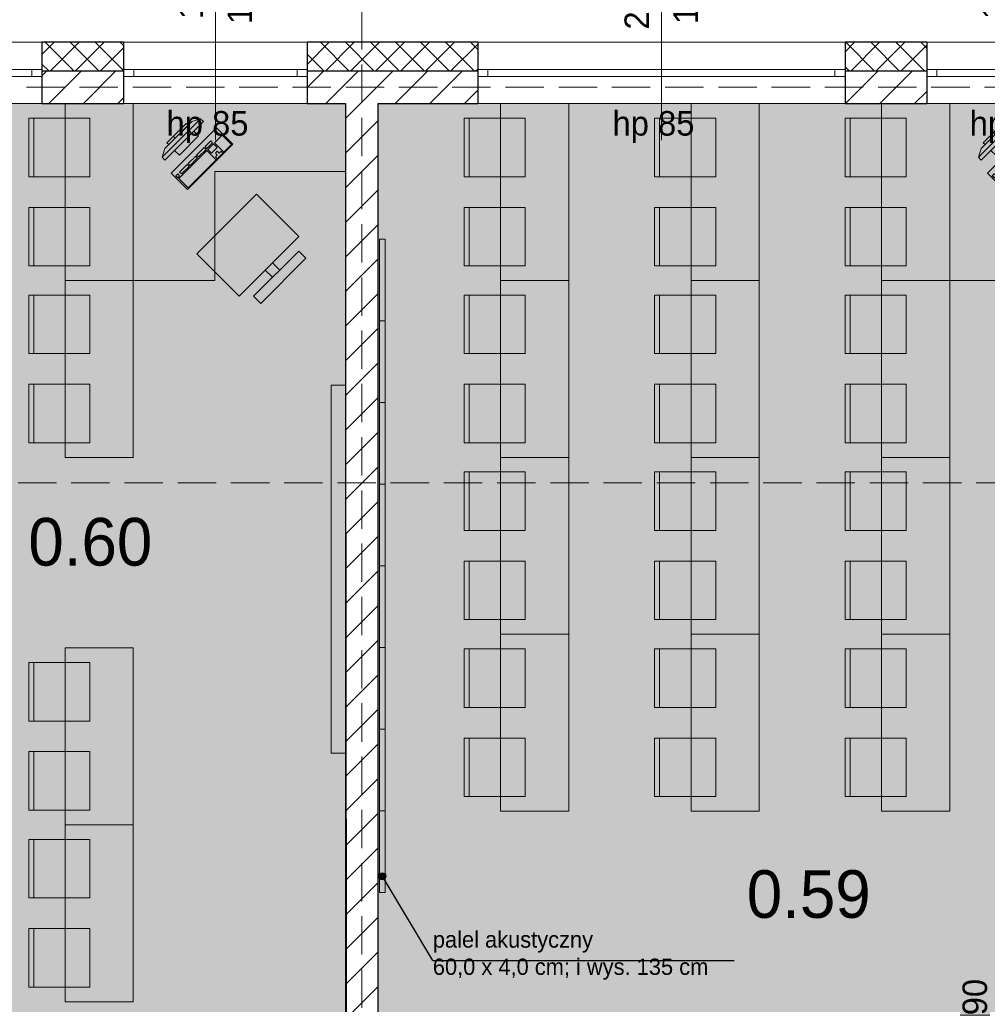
# Model space of a CAD drawing. Header units: millimetres. Extents: x -40063 to 512011, y 350190 to 687060.
# Tile 51 of 256: x 182098 to 189209, y 423146 to 430381. Entities that reach past the tile are written whole.
import ezdxf
from ezdxf.enums import TextEntityAlignment as Align

# ---------------------------------------------------------------- set-up
doc = ezdxf.new("R2010")
doc.units = ezdxf.units.MM
doc.linetypes.add('Krawędzie ukryte', pattern=[391.222223, 282.222223, -109])
doc.layers.get('0').update_dxf_attribs({"color": 8})
for name, color, linetype in [('2D - Ogólne', 8, 'Continuous'), ('Elementy Modelu - Strefy', 8, 'Continuous'), ('Konstrukcja - Ściany zew', 8, 'Continuous'), ('Opisy - Teksty', 8, 'Continuous'), ('Wnętrze - Umeblowanie', 8, 'Continuous')]:
    doc.layers.add(name, color=color, linetype=linetype)
doc.styles.add('GENERATED_STYLE_2', font='txt')
doc.styles.get("Standard").update_dxf_attribs({"font": 'arial.ttf'})
pattern_1 = [(45, (2007650.3, -1666877.53), (-127.279217, 127.279217), [])]
pattern_2 = [(45, (2007650.3, -1666877.53), (-91.923878, 91.923878), []), (135, (2007650.3, -1666877.53), (91.923878, 91.923878), [])]

# ---------------------------------------------------------------- blocks, each defined once
blk = doc.blocks.new('sala (25 osoby)_0.60_108', base_point=(4457443.7, -2136504.5))
at = {"layer": 'Elementy Modelu - Strefy', "linetype": 'Continuous', "lineweight": 0}
blk.add_hatch(color=255, dxfattribs=at).paths.add_polyline_path([(4453196, -2133524.3), (4453196, -2135724.3), (4453486, -2135724.3), (4453486, -2135964.3), (4453196, -2135964.3), (4453196, -2138164.3), (4453486, -2138164.3), (4453486, -2138404.3), (4453196, -2138404.3), (4453196, -2141359.1), (4453486, -2141359.1), (4453486, -2141699.1), (4459255.7, -2141699.1), (4459246, -2133284.3), (4453486, -2133284.3), (4453486, -2133524.3)])
at = {"linetype": 'Continuous', "lineweight": 0, "flags": 1}
for tag in ['ROOM_NAME', 'ROOM_NUMBER', 'ROOM_AREA', 'ROOM_PERIM', 'ROOM_WALLS_SURF', 'ROOM_DOORS_SURF', 'ROOM_WINDS_SURF', 'ROOM_BASELEV', 'ROOM_HEIGHT', 'ROOM_NET_AREA', 'ROOM_REDUCED_AREA', 'ROOM_CALC_AREA', 'ROOM_VOLUME']:
    blk.add_attdef(tag, text='', height=200, dxfattribs=at).set_placement((4457443.7, -2136561.7), align=Align.BOTTOM_LEFT)
at = {"layer": 'Elementy Modelu - Strefy', "color": 1, "lineweight": 13, "insert": (4456915, -2136329.5), "char_height": 350, "attachment_point": 1, "style": 'GENERATED_STYLE_2'}
blk.add_mtext('{0.60}', dxfattribs=at)
blk = doc.blocks.new('sala (23 osoby)_0.59_109', base_point=(4462700.3, -2139093.1))
at = {"layer": 'Elementy Modelu - Strefy', "linetype": 'Continuous', "lineweight": 0}
blk.add_hatch(color=255, dxfattribs=at).paths.add_polyline_path([(4459486, -2133284.3), (4459486, -2141699.1), (4463301.5, -2141699.1), (4463301.5, -2139984.3), (4465547.1, -2139984.3), (4465539.3, -2133284.3)])
at = {"linetype": 'Continuous', "lineweight": 0, "flags": 1}
for tag in ['ROOM_NAME', 'ROOM_NUMBER', 'ROOM_AREA', 'ROOM_PERIM', 'ROOM_WALLS_SURF', 'ROOM_DOORS_SURF', 'ROOM_WINDS_SURF', 'ROOM_BASELEV', 'ROOM_HEIGHT', 'ROOM_NET_AREA', 'ROOM_REDUCED_AREA', 'ROOM_CALC_AREA', 'ROOM_VOLUME']:
    blk.add_attdef(tag, text='', height=200, dxfattribs=at).set_placement((4462700.3, -2139150.3), align=Align.BOTTOM_LEFT)
at = {"layer": 'Elementy Modelu - Strefy', "color": 1, "lineweight": 13, "insert": (4462194.7, -2138918.1), "char_height": 350, "attachment_point": 1, "style": 'GENERATED_STYLE_2'}
blk.add_mtext('{0.59}', dxfattribs=at)
blk = doc.blocks.new('Stanowisko biurowe_ pojedyncze 16_4')
at = {"layer": 'Wnętrze - Umeblowanie', "color": 7, "linetype": 'Continuous', "lineweight": 13}
for p, q in [((0, 0), (-1300, 0)), ((-1300, 0), (-1300, -600)), ((0, -1559.6), (0, 0)), ((-393.9, -211.1), (-415.1, -232.3)), ((-111.1, -493.9), (-393.9, -211.1)), ((-393.9, -211.1), (-330.3, -232.3)), ((-510.6, -278.3), (-630.8, -398.5)), ((-178.3, -610.6), (-510.6, -278.3)), ((-415.1, -232.3), (-132.3, -515.1)), ((-330.3, -232.3), (-132.3, -430.3)), ((-287.9, -246.4), (-302, -260.6)), ((-302, -260.6), (-160.6, -402)), ((-146.4, -387.9), (-287.9, -246.4)), ((-551.9, -333.4), (-620.5, -402)), ((-344.2, -541.1), (-551.9, -333.4)), ((-531.3, -312.8), (-545, -326.5)), ((-545, -326.5), (-531.2, -340.4)), ((-517.5, -326.7), (-531.3, -312.8)), ((-531.2, -340.4), (-517.5, -326.7)), ((-503.6, -340.5), (-517.3, -354.2)), ((-517.3, -354.2), (-462, -409.6)), ((-448.2, -395.9), (-503.6, -340.5)), ((-344.4, -303), (-379.8, -338.4)), ((-379.8, -338.4), (-238.4, -479.8)), ((-203, -444.4), (-344.4, -303)), ((-254.9, -307.7), (-240.7, -293.6)), ((-207.7, -354.9), (-193.6, -340.7)), ((-630.8, -398.5), (-298.5, -730.8)), ((-620.5, -402), (-412.7, -609.7)), ((-462, -409.6), (-448.2, -395.9)), ((-441.3, -402.8), (-455, -416.6)), ((-455, -416.6), (-399.6, -471.9)), ((-385.9, -458.2), (-441.3, -402.8)), ((-160.6, -402), (-146.4, -387.9)), ((-111.1, -493.9), (-132.3, -430.3)), ((-1104.9, -466.1), (-1416, -777.2)), ((-666.5, -904.5), (-1104.9, -466.1)), ((-399.6, -471.9), (-385.9, -458.2)), ((-379, -465.2), (-392.7, -478.9)), ((-392.7, -478.9), (-337.3, -534.3)), ((-323.6, -520.5), (-379, -465.2)), ((-238.4, -479.8), (-203, -444.4)), ((-132.3, -515.1), (-111.1, -493.9)), ((-412.7, -609.7), (-344.2, -541.1)), ((-337.3, -548), (-364.7, -575.5)), ((-364.7, -575.5), (-323.1, -617)), ((-337.3, -534.3), (-323.6, -520.5)), ((-295.7, -589.6), (-337.3, -548)), ((-316.7, -527.5), (-330.4, -541.2)), ((-330.4, -541.2), (-288.9, -582.7)), ((-275.1, -569), (-316.7, -527.5)), ((-288.9, -582.7), (-275.1, -569)), ((-1300, -600), (-500, -600)), ((-500, -600), (-500, -1559.6)), ((-392.1, -602.9), (-405.8, -616.6)), ((-405.8, -616.6), (-364.3, -658.1)), ((-378.3, -616.7), (-392.1, -602.9)), ((-364.6, -603), (-378.3, -616.7)), ((-350.7, -616.9), (-364.6, -603)), ((-364.4, -630.6), (-350.7, -616.9)), ((-350.6, -644.4), (-364.4, -630.6)), ((-364.3, -658.1), (-350.6, -644.4)), ((-288.8, -596.5), (-357.4, -665.1)), ((-323.1, -617), (-295.7, -589.6)), ((-298.5, -730.8), (-178.3, -610.6)), ((-233.4, -651.9), (-288.8, -596.5)), ((-357.4, -665.1), (-302, -720.5)), ((-302, -720.5), (-233.4, -651.9)), ((-1416, -777.2), (-977.6, -1215.6)), ((-1416, -883.3), (-1469.1, -936.3)), ((-1469.1, -936.3), (-1136.7, -1268.7)), ((-1083.7, -1215.6), (-1416, -883.3)), ((-977.6, -1215.6), (-666.5, -904.5)), ((-1223.4, -969.9), (-1276.4, -1023)), ((-1170.3, -1023), (-1223.4, -969.9)), ((-1276.4, -1023), (-1223.4, -1076)), ((-1223.4, -1076), (-1170.3, -1023)), ((-1136.7, -1268.7), (-1083.7, -1215.6)), ((-500, -1559.6), (0, -1559.6))]:
    blk.add_line(p, q, dxfattribs=at)
blk = doc.blocks.new('Stanowisko biurowe_ pojedyncze 16_5')
at = {"layer": 'Wnętrze - Umeblowanie', "color": 7, "linetype": 'Continuous', "lineweight": 13}
for p, q in [((0, 0), (-1300, 0)), ((-1300, 0), (-1300, -600)), ((0, -1860.4), (0, 0)), ((-393.9, -211.1), (-415.1, -232.3)), ((-111.1, -493.9), (-393.9, -211.1)), ((-393.9, -211.1), (-330.3, -232.3)), ((-510.6, -278.3), (-630.8, -398.5)), ((-178.3, -610.6), (-510.6, -278.3)), ((-415.1, -232.3), (-132.3, -515.1)), ((-330.3, -232.3), (-132.3, -430.3)), ((-287.9, -246.4), (-302, -260.6)), ((-302, -260.6), (-160.6, -402)), ((-146.4, -387.9), (-287.9, -246.4)), ((-551.9, -333.4), (-620.5, -402)), ((-344.2, -541.1), (-551.9, -333.4)), ((-531.3, -312.8), (-545, -326.5)), ((-545, -326.5), (-531.2, -340.4)), ((-517.5, -326.7), (-531.3, -312.8)), ((-531.2, -340.4), (-517.5, -326.7)), ((-503.6, -340.5), (-517.3, -354.2)), ((-517.3, -354.2), (-462, -409.6)), ((-448.2, -395.9), (-503.6, -340.5)), ((-344.4, -303), (-379.8, -338.4)), ((-379.8, -338.4), (-238.4, -479.8)), ((-203, -444.4), (-344.4, -303)), ((-254.9, -307.7), (-240.7, -293.6)), ((-207.7, -354.9), (-193.6, -340.7)), ((-630.8, -398.5), (-298.5, -730.8)), ((-620.5, -402), (-412.7, -609.7)), ((-462, -409.6), (-448.2, -395.9)), ((-441.3, -402.8), (-455, -416.6)), ((-455, -416.6), (-399.6, -471.9)), ((-385.9, -458.2), (-441.3, -402.8)), ((-160.6, -402), (-146.4, -387.9)), ((-111.1, -493.9), (-132.3, -430.3)), ((-399.6, -471.9), (-385.9, -458.2)), ((-379, -465.2), (-392.7, -478.9)), ((-392.7, -478.9), (-337.3, -534.3)), ((-323.6, -520.5), (-379, -465.2)), ((-238.4, -479.8), (-203, -444.4)), ((-132.3, -515.1), (-111.1, -493.9)), ((-412.7, -609.7), (-344.2, -541.1)), ((-337.3, -548), (-364.7, -575.5)), ((-364.7, -575.5), (-323.1, -617)), ((-337.3, -534.3), (-323.6, -520.5)), ((-295.7, -589.6), (-337.3, -548)), ((-316.7, -527.5), (-330.4, -541.2)), ((-330.4, -541.2), (-288.9, -582.7)), ((-275.1, -569), (-316.7, -527.5)), ((-288.9, -582.7), (-275.1, -569)), ((-1300, -600), (-500, -600)), ((-500, -600), (-500, -1860.4)), ((-392.1, -602.9), (-405.8, -616.6)), ((-405.8, -616.6), (-364.3, -658.1)), ((-378.3, -616.7), (-392.1, -602.9)), ((-364.6, -603), (-378.3, -616.7)), ((-350.7, -616.9), (-364.6, -603)), ((-364.4, -630.6), (-350.7, -616.9)), ((-350.6, -644.4), (-364.4, -630.6)), ((-364.3, -658.1), (-350.6, -644.4)), ((-288.8, -596.5), (-357.4, -665.1)), ((-323.1, -617), (-295.7, -589.6)), ((-298.5, -730.8), (-178.3, -610.6)), ((-233.4, -651.9), (-288.8, -596.5)), ((-1010.6, -672.2), (-1321.7, -983.3)), ((-572.2, -1110.6), (-1010.6, -672.2)), ((-357.4, -665.1), (-302, -720.5)), ((-302, -720.5), (-233.4, -651.9)), ((-1321.7, -983.3), (-883.3, -1421.7)), ((-1321.7, -1089.4), (-1374.8, -1142.4)), ((-1374.8, -1142.4), (-1042.4, -1474.8)), ((-989.4, -1421.7), (-1321.7, -1089.4)), ((-883.3, -1421.7), (-572.2, -1110.6)), ((-1129, -1176), (-1182.1, -1229)), ((-1182.1, -1229), (-1129, -1282.1)), ((-1076, -1229), (-1129, -1176)), ((-1129, -1282.1), (-1076, -1229)), ((-1042.4, -1474.8), (-989.4, -1421.7)), ((-500, -1860.4), (0, -1860.4))]:
    blk.add_line(p, q, dxfattribs=at)
blk = doc.blocks.new('Okno 16_26')
at = {"layer": 'Konstrukcja - Ściany zew', "color": 7, "linetype": 'Continuous', "lineweight": 13}
for p, q in [((-1350, 200), (1350, 200)), ((-1275, 0), (-1350, 0)), ((-1350, 0), (-1350, -10)), ((-1275, -50), (-1275, 0)), ((1275, 0), (-1275, 0)), ((1350, 0), (1275, 0)), ((1275, 0), (1275, -50)), ((1350, 0), (1350, -10)), ((-1350, -10), (-1350, -50)), ((-1350, -50), (-1275, -50)), ((-1275, -50), (1275, -50)), ((1275, -50), (1350, -50)), ((1350, -10), (1350, -50)), ((-1350, -250), (1350, -250))]:
    blk.add_line(p, q, dxfattribs=at)
blk = doc.blocks.new('Okno 16_27')
at = {"layer": 'Konstrukcja - Ściany zew', "color": 7, "linetype": 'Continuous', "lineweight": 13}
for p, q in [((-1350, 200), (1350, 200)), ((-1275, 0), (-1350, 0)), ((-1350, 0), (-1350, -10)), ((-1275, -50), (-1275, 0)), ((1275, 0), (-1275, 0)), ((1350, 0), (1275, 0)), ((1275, 0), (1275, -50)), ((1350, 0), (1350, -10)), ((-1350, -10), (-1350, -50)), ((-1350, -50), (-1275, -50)), ((-1275, -50), (1275, -50)), ((1275, -50), (1350, -50)), ((1350, -10), (1350, -50)), ((-1350, -250), (1350, -250))]:
    blk.add_line(p, q, dxfattribs=at)
blk = doc.blocks.new('Znacznik O 16_128')
at = {"layer": 'Konstrukcja - Ściany zew', "color": 7, "linetype": 'Continuous', "lineweight": 13}
blk.add_line((0, 639.9), (0, -718.3), dxfattribs=at)
for start, end in [(0, 180), (180, 0)]:
    blk.add_arc((0, 939.9), 300, start, end, dxfattribs=at)
at = {"layer": 'Konstrukcja - Ściany zew', "color": 7, "lineweight": 13, "char_height": 180, "attachment_point": 7, "style": 'GENERATED_STYLE_2'}
for s, insert in [('{O3}', (-178.7, 848.4)), ('{hp 85}', (-359.2, -739.8))]:
    blk.add_mtext(s, dxfattribs=dict(at, insert=insert))
at = {"layer": 'Konstrukcja - Ściany zew', "color": 7, "lineweight": 13, "char_height": 180, "attachment_point": 7, "rotation": 90, "style": 'GENERATED_STYLE_2'}
for s, insert in [('{190}', (271.5, 134.5)), ('{270}', (-88.5, 93.8))]:
    blk.add_mtext(s, dxfattribs=dict(at, insert=insert))
blk = doc.blocks.new('Okno 16_28')
at = {"layer": 'Konstrukcja - Ściany zew', "color": 7, "linetype": 'Continuous', "lineweight": 13}
for p, q in [((-675, 200), (675, 200)), ((-600, 0), (-675, 0)), ((-675, 0), (-675, -10)), ((-600, -50), (-600, 0)), ((600, 0), (-600, 0)), ((675, 0), (600, 0)), ((600, 0), (600, -50)), ((675, 0), (675, -10)), ((-675, -10), (-675, -50)), ((-675, -50), (-600, -50)), ((-600, -50), (600, -50)), ((600, -50), (675, -50)), ((675, -10), (675, -50)), ((-675, -250), (675, -250))]:
    blk.add_line(p, q, dxfattribs=at)
blk = doc.blocks.new('Znacznik O 16_130')
at = {"layer": 'Konstrukcja - Ściany zew', "color": 7, "linetype": 'Continuous', "lineweight": 13}
blk.add_line((0, 639.9), (0, -718.3), dxfattribs=at)
for start, end in [(0, 180), (180, 0)]:
    blk.add_arc((0, 939.9), 300, start, end, dxfattribs=at)
at = {"layer": 'Konstrukcja - Ściany zew', "color": 7, "lineweight": 13, "char_height": 180, "attachment_point": 7, "style": 'GENERATED_STYLE_2'}
for s, insert in [('{O2}', (-178.7, 848.4)), ('{hp 85}', (-359.2, -739.8))]:
    blk.add_mtext(s, dxfattribs=dict(at, insert=insert))
at = {"layer": 'Konstrukcja - Ściany zew', "color": 7, "lineweight": 13, "char_height": 180, "attachment_point": 7, "rotation": 90, "style": 'GENERATED_STYLE_2'}
for s, insert in [('{135}', (-88.5, 170.1)), ('{190}', (271.5, 134.5))]:
    blk.add_mtext(s, dxfattribs=dict(at, insert=insert))
blk = doc.blocks.new('Znacznik O 16_131')
at = {"layer": 'Konstrukcja - Ściany zew', "color": 7, "linetype": 'Continuous', "lineweight": 13}
blk.add_line((0, 639.9), (0, -718.3), dxfattribs=at)
for start, end in [(0, 180), (180, 0)]:
    blk.add_arc((0, 939.9), 300, start, end, dxfattribs=at)
at = {"layer": 'Konstrukcja - Ściany zew', "color": 7, "lineweight": 13, "char_height": 180, "attachment_point": 7, "style": 'GENERATED_STYLE_2'}
for s, insert in [('{O2}', (-178.7, 848.4)), ('{hp 85}', (-359.2, -739.8))]:
    blk.add_mtext(s, dxfattribs=dict(at, insert=insert))
at = {"layer": 'Konstrukcja - Ściany zew', "color": 7, "lineweight": 13, "char_height": 180, "attachment_point": 7, "rotation": 90, "style": 'GENERATED_STYLE_2'}
for s, insert in [('{135}', (-88.5, 170.1)), ('{190}', (271.5, 134.5))]:
    blk.add_mtext(s, dxfattribs=dict(at, insert=insert))
blk = doc.blocks.new('Ściana_510', base_point=(4453486, -2133284.3))
at = {"layer": 'Konstrukcja - Ściany zew', "linetype": 'Continuous'}
h = blk.add_hatch(dxfattribs=at)
h.set_pattern_fill('Bloczki_betonowe', style=0, pattern_type=2)
h.set_pattern_definition(pattern_2)
h.paths.add_polyline_path([(4457014.7, -2132834.3), (4457014.7, -2133034.3), (4457014.7, -2133044.3), (4457614.7, -2133044.3), (4457614.7, -2133034.3), (4457614.7, -2132834.3)])
h = blk.add_hatch(dxfattribs=at)
h.set_pattern_fill('Bloczki_betonowe', style=0, pattern_type=2)
h.set_pattern_definition(pattern_2)
h.paths.add_polyline_path([(4458964.7, -2132834.3), (4458964.7, -2133034.3), (4458964.7, -2133044.3), (4460217.1, -2133044.3), (4460217.1, -2133034.3), (4460217.1, -2132834.3)])
h = blk.add_hatch(dxfattribs=at)
h.set_pattern_fill('Bloczki_betonowe', style=0, pattern_type=2)
h.set_pattern_definition(pattern_2)
h.paths.add_polyline_path([(4462917.1, -2133044.3), (4463517.1, -2133044.3), (4463517.1, -2133034.3), (4463517.1, -2132834.3), (4462917.1, -2132834.3), (4462917.1, -2133034.3)])
h = blk.add_hatch(dxfattribs=at)
h.set_pattern_fill('Bloczki_ceramiczne', style=0, pattern_type=2)
h.set_pattern_definition(pattern_1)
h.paths.add_polyline_path([(4457614.7, -2133044.3), (4457014.7, -2133044.3), (4457014.7, -2133084.3), (4457014.7, -2133284.3), (4457614.7, -2133284.3), (4457614.7, -2133084.3)])
h = blk.add_hatch(dxfattribs=at)
h.set_pattern_fill('Bloczki_ceramiczne', style=0, pattern_type=2)
h.set_pattern_definition(pattern_1)
h.paths.add_polyline_path([(4458964.7, -2133044.3), (4458964.7, -2133084.3), (4458964.7, -2133284.3), (4460217.1, -2133284.3), (4460217.1, -2133084.3), (4460217.1, -2133044.3)])
h = blk.add_hatch(dxfattribs=at)
h.set_pattern_fill('Bloczki_ceramiczne', style=0, pattern_type=2)
h.set_pattern_definition(pattern_1)
h.paths.add_polyline_path([(4463517.1, -2133044.3), (4462917.1, -2133044.3), (4462917.1, -2133084.3), (4462917.1, -2133284.3), (4463517.1, -2133284.3), (4463517.1, -2133084.3)])
at = {"layer": 'Konstrukcja - Ściany zew', "color": 7, "linetype": 'Continuous'}
for p, q in [((4457014.7, -2132834.3), (4457014.7, -2133034.3)), ((4457614.7, -2132834.3), (4457614.7, -2133034.3)), ((4458964.7, -2132834.3), (4458964.7, -2133034.3)), ((4460217.1, -2132834.3), (4460217.1, -2133034.3)), ((4462917.1, -2132834.3), (4462917.1, -2133034.3)), ((4463517.1, -2132834.3), (4463517.1, -2133034.3)), ((4457014.7, -2133034.3), (4457014.7, -2133044.3)), ((4457014.7, -2133044.3), (4457614.7, -2133044.3)), ((4457014.7, -2133044.3), (4457014.7, -2133084.3)), ((4457614.7, -2133034.3), (4457614.7, -2133044.3)), ((4457614.7, -2133044.3), (4457614.7, -2133084.3)), ((4458964.7, -2133034.3), (4458964.7, -2133044.3)), ((4458964.7, -2133044.3), (4460217.1, -2133044.3)), ((4458964.7, -2133044.3), (4458964.7, -2133084.3)), ((4460217.1, -2133034.3), (4460217.1, -2133044.3)), ((4460217.1, -2133044.3), (4460217.1, -2133084.3)), ((4462917.1, -2133034.3), (4462917.1, -2133044.3)), ((4462917.1, -2133044.3), (4463517.1, -2133044.3)), ((4462917.1, -2133044.3), (4462917.1, -2133084.3)), ((4463517.1, -2133034.3), (4463517.1, -2133044.3)), ((4463517.1, -2133044.3), (4463517.1, -2133084.3)), ((4457014.7, -2133084.3), (4457014.7, -2133284.3)), ((4457614.7, -2133084.3), (4457614.7, -2133284.3)), ((4458964.7, -2133084.3), (4458964.7, -2133284.3)), ((4460217.1, -2133084.3), (4460217.1, -2133284.3)), ((4462917.1, -2133084.3), (4462917.1, -2133284.3)), ((4463517.1, -2133084.3), (4463517.1, -2133284.3))]:
    blk.add_line(p, q, dxfattribs=at)
at = {"layer": 'Konstrukcja - Ściany zew', "color": 7, "linetype": 'Continuous', "flags": 128}
for points in [[(4457614.7, -2132834.3), (4457014.7, -2132834.3)], [(4460217.1, -2132834.3), (4458964.7, -2132834.3)], [(4463517.1, -2132834.3), (4462917.1, -2132834.3)], [(4457014.7, -2133284.3), (4457614.7, -2133284.3)], [(4458964.7, -2133284.3), (4459246, -2133284.3)], [(4459486, -2133284.3), (4460217.1, -2133284.3)], [(4462917.1, -2133284.3), (4463517.1, -2133284.3)]]:
    blk.add_lwpolyline(points, dxfattribs=at)
at = {"layer": 'Konstrukcja - Ściany zew', "color": 7, "lineweight": 13}
for name, p in [('Znacznik O 16_130', (4458289.7, -2132834.3)), ('Znacznik O 16_128', (4461567.1, -2132834.3)), ('Znacznik O 16_131', (4464192.1, -2132834.3))]:
    blk.add_blockref(name, p, dxfattribs=at)
at = {"layer": 'Konstrukcja - Ściany zew', "color": 7, "linetype": 'Continuous', "lineweight": 13, "xscale": -1, "zscale": 1000}
for name, p in [('Okno 16_26', (4455664.7, -2133034.3)), ('Okno 16_28', (4458289.7, -2133034.3)), ('Okno 16_28', (4464192.1, -2133034.3))]:
    blk.add_blockref(name, p, dxfattribs=at)
at = {"layer": 'Konstrukcja - Ściany zew', "color": 7, "linetype": 'Continuous', "lineweight": 13, "zscale": 1000}
blk.add_blockref('Okno 16_27', (4461567.1, -2133034.3), dxfattribs=at)
blk = doc.blocks.new('Ściana_518', base_point=(4459486, -2133284.3))
at = {"layer": 'Konstrukcja - Ściany zew', "linetype": 'Continuous'}
h = blk.add_hatch(dxfattribs=at)
h.set_pattern_fill('Bloczki_ceramiczne', style=0, pattern_type=2)
h.set_pattern_definition(pattern_1)
h.paths.add_polyline_path([(4459246, -2133284.3), (4459246, -2140979.1), (4459486, -2140979.1), (4459486, -2133284.3)])
at = {"layer": 'Konstrukcja - Ściany zew', "color": 7, "linetype": 'Continuous', "flags": 128}
for points in [[(4459246, -2133284.3), (4459246, -2140979.1)], [(4459486, -2140979.1), (4459486, -2133284.3)]]:
    blk.add_lwpolyline(points, dxfattribs=at)
blk = doc.blocks.new('Drzwi 16_49')
at = {"layer": 'Konstrukcja - Ściany zew', "color": 7, "linetype": 'Continuous', "lineweight": 13}
for p, q in [((460, 0), (460, 920)), ((-500, 0), (-537, 0)), ((-460, 0), (-500, 0)), ((-500, 0), (-500, -115)), ((-500, 0), (-500, -115)), ((-460, -115), (-460, 0)), ((500, 0), (460, 0)), ((460, 0), (460, -115)), ((500, -115), (500, 0)), ((500, 0), (500, -115)), ((500, 0), (537, 0)), ((-500, -120), (-537, -120)), ((-500, -115), (-460, -115)), ((-500, -115), (-500, -120)), ((460, -115), (500, -115)), ((500, -115), (500, -120)), ((500, -120), (537, -120))]:
    blk.add_line(p, q, dxfattribs=at)
blk.add_arc((460, 0), 920, 90, 180, dxfattribs=at)
blk = doc.blocks.new('Znacznik Wym 16_20')
at = {"layer": 'Konstrukcja - Ściany zew', "color": 7, "linetype": 'Continuous', "lineweight": 13}
blk.add_line((0, 522.3), (0, -720), dxfattribs=at)
for start, end in [(0, 180), (180, 0)]:
    blk.add_arc((0, 822.3), 300, start, end, dxfattribs=at)
at = {"layer": 'Konstrukcja - Ściany zew', "color": 7, "lineweight": 13, "char_height": 180, "attachment_point": 7, "style": 'GENERATED_STYLE_2'}
for s, insert, rotation in [('{D1}', (150.8, 912.3), 180), ('{200}', (-271.5, -120), 270), ('{90}', (88.5, -120), 270)]:
    blk.add_mtext(s, dxfattribs=dict(at, insert=insert, rotation=rotation))
blk = doc.blocks.new('Ściana_524', base_point=(4465786.4, -2140104.3))
at = {"layer": 'Konstrukcja - Ściany zew', "linetype": 'Continuous'}
h = blk.add_hatch(dxfattribs=at)
h.set_pattern_fill('Bloczki_ceramiczne', style=0, pattern_type=2)
h.set_pattern_definition(pattern_1)
h.paths.add_polyline_path([(4463301.5, -2139984.3), (4463421.5, -2140104.3), (4463551.5, -2140104.3), (4463551.5, -2139989.3), (4463551.5, -2139984.3)])
h = blk.add_hatch(dxfattribs=at)
h.set_pattern_fill('Bloczki_ceramiczne', style=0, pattern_type=2)
h.set_pattern_definition(pattern_1)
h.paths.add_polyline_path([(4465546.4, -2139984.3), (4464551.5, -2139984.3), (4464551.5, -2139989.3), (4464551.5, -2140104.3), (4465546.4, -2140104.3)])
at = {"layer": 'Konstrukcja - Ściany zew', "color": 7, "linetype": 'Continuous'}
for p, q in [((4463551.5, -2139984.3), (4463514.5, -2139984.3)), ((4463551.5, -2139989.3), (4463551.5, -2139984.3)), ((4463551.5, -2140104.3), (4463551.5, -2139989.3)), ((4464551.5, -2139984.3), (4464588.5, -2139984.3)), ((4464551.5, -2139989.3), (4464551.5, -2139984.3)), ((4464551.5, -2140104.3), (4464551.5, -2139989.3)), ((4463551.5, -2140104.3), (4463514.5, -2140104.3)), ((4464551.5, -2140104.3), (4464588.5, -2140104.3))]:
    blk.add_line(p, q, dxfattribs=at)
at = {"layer": 'Konstrukcja - Ściany zew', "color": 7, "linetype": 'Continuous', "flags": 128}
for points in [[(4463551.5, -2139984.3), (4463301.5, -2139984.3)], [(4465546.4, -2139984.3), (4464551.5, -2139984.3)], [(4463421.5, -2140104.3), (4463551.5, -2140104.3)], [(4464551.5, -2140104.3), (4465546.4, -2140104.3)]]:
    blk.add_lwpolyline(points, dxfattribs=at)
at = {"layer": 'Konstrukcja - Ściany zew', "color": 7, "lineweight": 13, "rotation": 180}
blk.add_blockref('Znacznik Wym 16_20', (4464051.5, -2140104.3), dxfattribs=at)
at = {"layer": 'Konstrukcja - Ściany zew', "color": 7, "linetype": 'Continuous', "lineweight": 13, "zscale": 1000, "rotation": 180}
blk.add_blockref('Drzwi 16_49', (4464051.5, -2140104.3), dxfattribs=at)
blk = doc.blocks.new('Linia_107', base_point=(4459366, -2150884.1))
at = {"layer": '2D - Ogólne', "color": 5, "linetype": 'Krawędzie ukryte', "lineweight": 13}
blk.add_line((4459366, -2150884.1), (4459366, -2128775.4), dxfattribs=at)
blk = doc.blocks.new('Linia_111', base_point=(4452987.9, -2133164.3))
at = {"layer": '2D - Ogólne', "color": 7, "linetype": 'Krawędzie ukryte', "lineweight": 13}
blk.add_line((4452987.9, -2133164.3), (4474652.5, -2133164.3), dxfattribs=at)
blk = doc.blocks.new('Linia_175', base_point=(4459887.5, -2139581.2))
at = {"layer": '2D - Ogólne', "linetype": 'Continuous'}
blk.add_hatch(color=7, dxfattribs=at).paths.add_polyline_path([(4459540.9, -2138962.9), (4459539, -2138953.3), (4459533.5, -2138945.2), (4459525.4, -2138939.8), (4459515.9, -2138937.9), (4459506.3, -2138939.8), (4459498.2, -2138945.2), (4459492.8, -2138953.3), (4459490.9, -2138962.9), (4459492.8, -2138972.4), (4459498.2, -2138980.6), (4459506.3, -2138986), (4459515.9, -2138987.9), (4459525.4, -2138986), (4459533.5, -2138980.6), (4459539, -2138972.4)])
at = {"layer": '2D - Ogólne', "color": 7, "linetype": 'Continuous'}
blk.add_line((4459887.5, -2139581.2), (4459528.7, -2138984.3), dxfattribs=at)
blk.add_circle((4459515.9, -2138962.9), 25, dxfattribs=at)

msp = doc.modelspace()

# ---------------------------------------------------------------- hatches: boundary and pattern name
at = {"layer": '2D - Ogólne', "linetype": 'Continuous', "lineweight": 0}
for points in [[(184742.34417, 428168.25803), (184742.34417, 428768.25803), (184782.34417, 428768.25803), (184782.34417, 428168.25803)], [(184742.34417, 427568.25803), (184742.34417, 428168.25803), (184782.34417, 428168.25803), (184782.34417, 427568.25803)], [(184742.34417, 426968.25803), (184742.34417, 427568.25803), (184782.34417, 427568.25803), (184782.34417, 426968.25803)], [(184742.34417, 426368.25803), (184742.34417, 426968.25803), (184782.34417, 426968.25803), (184782.34417, 426368.25803)], [(184742.34417, 425768.25803), (184742.34417, 426368.25803), (184782.34417, 426368.25803), (184782.34417, 425768.25803)], [(184742.34417, 425168.25803), (184742.34417, 425768.25803), (184782.34417, 425768.25803), (184782.34417, 425168.25803)], [(184742.34417, 424568.25803), (184742.34417, 425168.25803), (184782.34417, 425168.25803), (184782.34417, 424568.25803)], [(184742.34417, 423968.25803), (184742.34417, 424568.25803), (184782.34417, 424568.25803), (184782.34417, 423968.25803)]]:
    msp.add_hatch(color=177, dxfattribs=at).paths.add_polyline_path(points)

# ---------------------------------------------------------------- linework, layer by layer
at = {"layer": '2D - Ogólne', "color": 102, "linetype": 'Krawędzie ukryte', "lineweight": 13}
msp.add_line((198016.37227, 426978.50881), (174488.13941, 426978.50881), dxfattribs=at)
at = {"layer": '2D - Ogólne', "linetype": 'Continuous'}
msp.add_line((185133.84892, 423467.81561), (187347.61233, 423467.81561), dxfattribs=at)
at = {"layer": '2D - Ogólne', "color": 1, "linetype": 'Continuous', "lineweight": 13, "flags": 128}
for points in [[(182932.6962, 429764.72018), (182932.6962, 428464.72018), (182432.6962, 428464.72018), (182432.6962, 429764.72018)], [(186132.34417, 429764.72018), (186132.34417, 428464.72018), (185632.34417, 428464.72018), (185632.34417, 429764.72018)], [(187532.34417, 429764.72018), (187532.34417, 428464.72018), (187032.34417, 428464.72018), (187032.34417, 429764.72018)], [(188932.34417, 429764.72018), (188932.34417, 428464.72018), (188432.34417, 428464.72018), (188432.34417, 429764.72018)], [(182613.98731, 429657.37187), (182613.98731, 429227.37187), (182163.98731, 429227.37187), (182163.98731, 429657.37187)], [(182163.98731, 429227.37187), (182163.98731, 429657.37187), (182201.09824, 429657.37187), (182201.09824, 429227.37187)], [(185813.63529, 429657.37187), (185813.63529, 429227.37187), (185363.63529, 429227.37187), (185363.63529, 429657.37187)], [(185363.63529, 429227.37187), (185363.63529, 429657.37187), (185400.74622, 429657.37187), (185400.74622, 429227.37187)], [(187213.63529, 429657.37187), (187213.63529, 429227.37187), (186763.63529, 429227.37187), (186763.63529, 429657.37187)], [(186763.63529, 429227.37187), (186763.63529, 429657.37187), (186800.74622, 429657.37187), (186800.74622, 429227.37187)], [(188613.63529, 429657.37187), (188613.63529, 429227.37187), (188163.63529, 429227.37187), (188163.63529, 429657.37187)], [(188163.63529, 429227.37187), (188163.63529, 429657.37187), (188200.74622, 429657.37187), (188200.74622, 429227.37187)], [(182613.98731, 428572.06848), (182613.98731, 429002.06848), (182163.98731, 429002.06848), (182163.98731, 428572.06848)], [(182163.98731, 429002.06848), (182163.98731, 428572.06848), (182201.09824, 428572.06848), (182201.09824, 429002.06848)], [(185813.63529, 428572.06848), (185813.63529, 429002.06848), (185363.63529, 429002.06848), (185363.63529, 428572.06848)], [(185363.63529, 429002.06848), (185363.63529, 428572.06848), (185400.74622, 428572.06848), (185400.74622, 429002.06848)], [(187213.63529, 428572.06848), (187213.63529, 429002.06848), (186763.63529, 429002.06848), (186763.63529, 428572.06848)], [(186763.63529, 429002.06848), (186763.63529, 428572.06848), (186800.74622, 428572.06848), (186800.74622, 429002.06848)], [(188613.63529, 428572.06848), (188613.63529, 429002.06848), (188163.63529, 429002.06848), (188163.63529, 428572.06848)], [(188163.63529, 429002.06848), (188163.63529, 428572.06848), (188200.74622, 428572.06848), (188200.74622, 429002.06848)], [(182932.6962, 428464.72018), (182932.6962, 427164.72018), (182432.6962, 427164.72018), (182432.6962, 428464.72018)], [(186132.34417, 428464.72018), (186132.34417, 427164.72018), (185632.34417, 427164.72018), (185632.34417, 428464.72018)], [(187532.34417, 428464.72018), (187532.34417, 427164.72018), (187032.34417, 427164.72018), (187032.34417, 428464.72018)], [(188932.34417, 428464.72018), (188932.34417, 427164.72018), (188432.34417, 427164.72018), (188432.34417, 428464.72018)], [(182613.98731, 428357.37187), (182613.98731, 427927.37187), (182163.98731, 427927.37187), (182163.98731, 428357.37187)], [(182163.98731, 427927.37187), (182163.98731, 428357.37187), (182201.09824, 428357.37187), (182201.09824, 427927.37187)], [(185813.63529, 428357.37187), (185813.63529, 427927.37187), (185363.63529, 427927.37187), (185363.63529, 428357.37187)], [(185363.63529, 427927.37187), (185363.63529, 428357.37187), (185400.74622, 428357.37187), (185400.74622, 427927.37187)], [(187213.63529, 428357.37187), (187213.63529, 427927.37187), (186763.63529, 427927.37187), (186763.63529, 428357.37187)], [(186763.63529, 427927.37187), (186763.63529, 428357.37187), (186800.74622, 428357.37187), (186800.74622, 427927.37187)], [(188613.63529, 428357.37187), (188613.63529, 427927.37187), (188163.63529, 427927.37187), (188163.63529, 428357.37187)], [(188163.63529, 427927.37187), (188163.63529, 428357.37187), (188200.74622, 428357.37187), (188200.74622, 427927.37187)], [(182613.98731, 427272.06848), (182613.98731, 427702.06848), (182163.98731, 427702.06848), (182163.98731, 427272.06848)], [(182163.98731, 427702.06848), (182163.98731, 427272.06848), (182201.09824, 427272.06848), (182201.09824, 427702.06848)], [(184492.34417, 427696.46909), (184492.34417, 424991.77851), (184386.20923, 424991.77851), (184386.20923, 427696.46909)], [(185813.63529, 427272.06848), (185813.63529, 427702.06848), (185363.63529, 427702.06848), (185363.63529, 427272.06848)], [(185363.63529, 427702.06848), (185363.63529, 427272.06848), (185400.74622, 427272.06848), (185400.74622, 427702.06848)], [(187213.63529, 427272.06848), (187213.63529, 427702.06848), (186763.63529, 427702.06848), (186763.63529, 427272.06848)], [(186763.63529, 427702.06848), (186763.63529, 427272.06848), (186800.74622, 427272.06848), (186800.74622, 427702.06848)], [(188613.63529, 427272.06848), (188613.63529, 427702.06848), (188163.63529, 427702.06848), (188163.63529, 427272.06848)], [(188163.63529, 427702.06848), (188163.63529, 427272.06848), (188200.74622, 427272.06848), (188200.74622, 427702.06848)], [(186132.34417, 427164.72018), (186132.34417, 425864.72018), (185632.34417, 425864.72018), (185632.34417, 427164.72018)], [(187532.34417, 427164.72018), (187532.34417, 425864.72018), (187032.34417, 425864.72018), (187032.34417, 427164.72018)], [(188932.34417, 427164.72018), (188932.34417, 425864.72018), (188432.34417, 425864.72018), (188432.34417, 427164.72018)], [(185813.63529, 427057.37187), (185813.63529, 426627.37187), (185363.63529, 426627.37187), (185363.63529, 427057.37187)], [(185363.63529, 426627.37187), (185363.63529, 427057.37187), (185400.74622, 427057.37187), (185400.74622, 426627.37187)], [(187213.63529, 427057.37187), (187213.63529, 426627.37187), (186763.63529, 426627.37187), (186763.63529, 427057.37187)], [(186763.63529, 426627.37187), (186763.63529, 427057.37187), (186800.74622, 427057.37187), (186800.74622, 426627.37187)], [(188613.63529, 427057.37187), (188613.63529, 426627.37187), (188163.63529, 426627.37187), (188163.63529, 427057.37187)], [(188163.63529, 426627.37187), (188163.63529, 427057.37187), (188200.74622, 427057.37187), (188200.74622, 426627.37187)], [(185813.63529, 425972.06848), (185813.63529, 426402.06848), (185363.63529, 426402.06848), (185363.63529, 425972.06848)], [(185363.63529, 426402.06848), (185363.63529, 425972.06848), (185400.74622, 425972.06848), (185400.74622, 426402.06848)], [(187213.63529, 425972.06848), (187213.63529, 426402.06848), (186763.63529, 426402.06848), (186763.63529, 425972.06848)], [(186763.63529, 426402.06848), (186763.63529, 425972.06848), (186800.74622, 425972.06848), (186800.74622, 426402.06848)], [(188613.63529, 425972.06848), (188613.63529, 426402.06848), (188163.63529, 426402.06848), (188163.63529, 425972.06848)], [(188163.63529, 426402.06848), (188163.63529, 425972.06848), (188200.74622, 425972.06848), (188200.74622, 426402.06848)], [(186132.34417, 425864.72018), (186132.34417, 424564.72018), (185632.34417, 424564.72018), (185632.34417, 425864.72018)], [(187532.34417, 425864.72018), (187532.34417, 424564.72018), (187032.34417, 424564.72018), (187032.34417, 425864.72018)], [(188932.34417, 425864.72018), (188932.34417, 424564.72018), (188432.34417, 424564.72018), (188432.34417, 425864.72018)], [(182932.6962, 425764.72018), (182932.6962, 424464.72018), (182432.6962, 424464.72018), (182432.6962, 425764.72018)], [(185813.63529, 425757.37187), (185813.63529, 425327.37187), (185363.63529, 425327.37187), (185363.63529, 425757.37187)], [(185363.63529, 425327.37187), (185363.63529, 425757.37187), (185400.74622, 425757.37187), (185400.74622, 425327.37187)], [(187213.63529, 425757.37187), (187213.63529, 425327.37187), (186763.63529, 425327.37187), (186763.63529, 425757.37187)], [(186763.63529, 425327.37187), (186763.63529, 425757.37187), (186800.74622, 425757.37187), (186800.74622, 425327.37187)], [(188613.63529, 425757.37187), (188613.63529, 425327.37187), (188163.63529, 425327.37187), (188163.63529, 425757.37187)], [(188163.63529, 425327.37187), (188163.63529, 425757.37187), (188200.74622, 425757.37187), (188200.74622, 425327.37187)], [(182613.98731, 425657.37187), (182613.98731, 425227.37187), (182163.98731, 425227.37187), (182163.98731, 425657.37187)], [(182163.98731, 425227.37187), (182163.98731, 425657.37187), (182201.09824, 425657.37187), (182201.09824, 425227.37187)], [(185813.63529, 424672.06848), (185813.63529, 425102.06848), (185363.63529, 425102.06848), (185363.63529, 424672.06848)], [(185363.63529, 425102.06848), (185363.63529, 424672.06848), (185400.74622, 424672.06848), (185400.74622, 425102.06848)], [(187213.63529, 424672.06848), (187213.63529, 425102.06848), (186763.63529, 425102.06848), (186763.63529, 424672.06848)], [(186763.63529, 425102.06848), (186763.63529, 424672.06848), (186800.74622, 424672.06848), (186800.74622, 425102.06848)], [(188613.63529, 424672.06848), (188613.63529, 425102.06848), (188163.63529, 425102.06848), (188163.63529, 424672.06848)], [(188163.63529, 425102.06848), (188163.63529, 424672.06848), (188200.74622, 424672.06848), (188200.74622, 425102.06848)], [(182613.98731, 424572.06848), (182613.98731, 425002.06848), (182163.98731, 425002.06848), (182163.98731, 424572.06848)], [(182163.98731, 425002.06848), (182163.98731, 424572.06848), (182201.09824, 424572.06848), (182201.09824, 425002.06848)], [(182932.6962, 424464.72018), (182932.6962, 423164.72018), (182432.6962, 423164.72018), (182432.6962, 424464.72018)], [(182613.98731, 424357.37187), (182613.98731, 423927.37187), (182163.98731, 423927.37187), (182163.98731, 424357.37187)], [(182163.98731, 423927.37187), (182163.98731, 424357.37187), (182201.09824, 424357.37187), (182201.09824, 423927.37187)], [(182613.98731, 423272.06848), (182613.98731, 423702.06848), (182163.98731, 423702.06848), (182163.98731, 423272.06848)], [(182163.98731, 423702.06848), (182163.98731, 423272.06848), (182201.09824, 423272.06848), (182201.09824, 423702.06848)]]:
    msp.add_lwpolyline(points, close=True, dxfattribs=at)
at = {"layer": '2D - Ogólne', "color": 171, "linetype": 'Continuous', "lineweight": 13, "flags": 128}
for points in [[(184742.34417, 428168.25803), (184742.34417, 428768.25803), (184782.34417, 428768.25803), (184782.34417, 428168.25803)], [(184742.34417, 427568.25803), (184742.34417, 428168.25803), (184782.34417, 428168.25803), (184782.34417, 427568.25803)], [(184742.34417, 426968.25803), (184742.34417, 427568.25803), (184782.34417, 427568.25803), (184782.34417, 426968.25803)], [(184742.34417, 426368.25803), (184742.34417, 426968.25803), (184782.34417, 426968.25803), (184782.34417, 426368.25803)], [(184742.34417, 425768.25803), (184742.34417, 426368.25803), (184782.34417, 426368.25803), (184782.34417, 425768.25803)], [(184742.34417, 425168.25803), (184742.34417, 425768.25803), (184782.34417, 425768.25803), (184782.34417, 425168.25803)], [(184742.34417, 424568.25803), (184742.34417, 425168.25803), (184782.34417, 425168.25803), (184782.34417, 424568.25803)], [(184742.34417, 423968.25803), (184742.34417, 424568.25803), (184782.34417, 424568.25803), (184782.34417, 423968.25803)]]:
    msp.add_lwpolyline(points, close=True, dxfattribs=at)
at = {"layer": 'Elementy Modelu - Strefy', "color": 255, "linetype": 'Continuous', "lineweight": 0, "flags": 128}
for points in [[(178442.34417, 429524.72018), (178442.34417, 427324.72018), (178732.34417, 427324.72018), (178732.34417, 427084.72018), (178442.34417, 427084.72018), (178442.34417, 424884.72018), (178732.34417, 424884.72018), (178732.34417, 424644.72018), (178442.34417, 424644.72018), (178442.34417, 421689.96512), (178732.34417, 421689.96512), (178732.34417, 421349.96512), (184502.07974, 421349.96512), (184492.34417, 429764.72018), (178732.34417, 429764.72018), (178732.34417, 429524.72018)], [(184732.34417, 429764.72018), (184732.34417, 421349.96512), (188547.86332, 421349.96512), (188547.86332, 423064.72018), (190793.40566, 423064.72018), (190785.65401, 429764.72018)]]:
    msp.add_lwpolyline(points, close=True, dxfattribs=at)

# ---------------------------------------------------------------- block references
at = {"layer": '2D - Ogólne', "color": 5, "linetype": 'Krawędzie ukryte', "lineweight": 13}
msp.add_blockref('Linia_107', (184612.34417, 412164.96512), dxfattribs=at)
at = {"layer": '2D - Ogólne', "color": 7, "linetype": 'Krawędzie ukryte', "lineweight": 13}
msp.add_blockref('Linia_111', (178234.25399, 429884.72018), dxfattribs=at)
at = {"layer": '2D - Ogólne', "color": 7, "linetype": 'Continuous'}
msp.add_blockref('Linia_175', (185133.84892, 423467.81561), dxfattribs=at)
at = {"layer": 'Elementy Modelu - Strefy', "color": 1, "linetype": 'Continuous', "lineweight": 13}
for name, p in [('sala (25 osoby)_0.60_108', (182690.0419, 426544.49099)), ('sala (23 osoby)_0.59_109', (187946.64912, 423955.91044))]:
    msp.add_blockref(name, p, dxfattribs=at)
at = {"layer": 'Konstrukcja - Ściany zew', "color": 7}
for name, p in [('Ściana_510', (178732.34417, 429764.72018)), ('Ściana_518', (184732.34417, 429764.72018)), ('Ściana_524', (191032.6962, 422944.72018))]:
    msp.add_blockref(name, p, dxfattribs=at)
at = {"layer": 'Wnętrze - Umeblowanie', "color": 7, "linetype": 'Continuous', "lineweight": 13, "zscale": 1000, "rotation": 90.00000000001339}
for name, p in [('Stanowisko biurowe_ pojedyncze 16_4', (182932.6962, 429764.72018)), ('Stanowisko biurowe_ pojedyncze 16_5', (188932.34417, 429764.72018))]:
    msp.add_blockref(name, p, dxfattribs=at)

# ---------------------------------------------------------------- texts
at = {"layer": 'Opisy - Teksty', "linetype": 'Continuous', "insert": (185133.84892, 424081.93438), "char_height": 120, "attachment_point": 1, "style": 'GENERATED_STYLE_2'}
msp.add_mtext('\\A1;{\\fMontserrat|b0|i0|c238|p2;\\P\\fMontserrat|b1|i0|c238|p2;\\P\\fMontserrat|b0|i0|c238|p2;palel akustyczny \\P60,0 x 4,0 cm; i wys. 135 cm\\P\\P}', dxfattribs=at)

doc.saveas('drawing.dxf')
